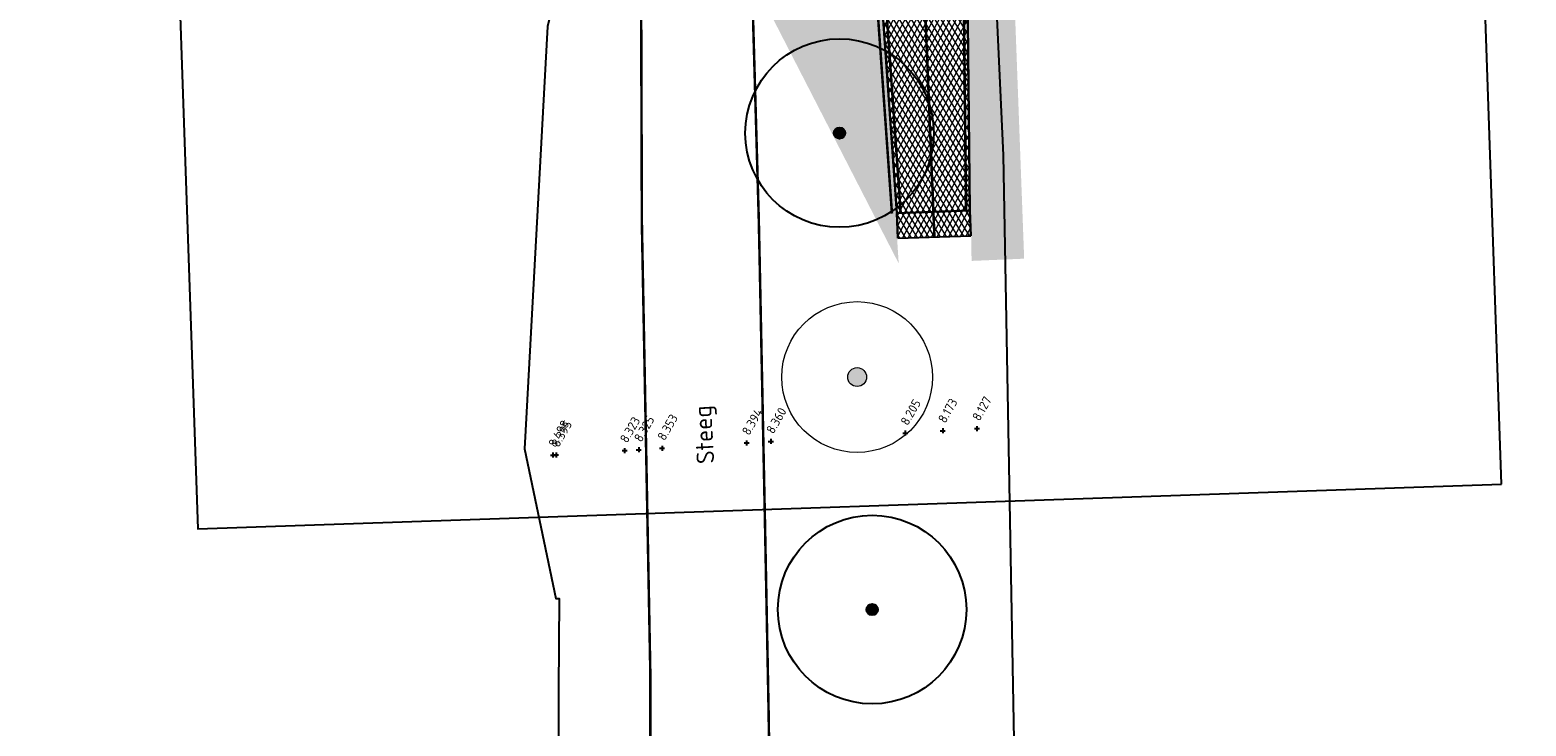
# Model space of a CAD drawing. Header units: metres. Extents: x 157685 to 160831, y 403691 to 406312.
# Tile 5 of 134: x 158636 to 158696, y 404085 to 404112. Entities that reach past the tile are written whole.
import ezdxf
from ezdxf.enums import TextEntityAlignment as Align

# ---------------------------------------------------------------- set-up
doc = ezdxf.new("R2010")
doc.units = ezdxf.units.M
doc.linetypes.add('VW-1-3_STREEP', pattern=[4, 1, -3])
doc.linetypes.add('VW-30-270_STREEP', pattern=[3, 0.3, -2.7])
doc.layers.get('Defpoints').update_dxf_attribs({"color": 171})
for name, color, linetype, lineweight in [('B-WE-GR-BOOM-S', 90, 'Continuous', 25), ('B-WE-GR-BOOM-S (ingemeten)', 90, 'Continuous', 25), ('B-WE-OG-HOOGTEPUNT-S', 7, 'Continuous', 25), ('B-WE-OG-HOOGTEPUNT-T18', 10, 'Continuous', 18), ('B-WE-OG-TOPOGRAFIE-T35', 7, 'Continuous', 35), ('N-WE-GR-DOORWORTELBARE RUIMTE-G', 80, 'Continuous', 35), ('N-WE-GR-GRAS-A', 62, 'Continuous', 18), ('N-WE-VH-GESLOTENVERHARDING_ASFALT-A-200', 253, 'Continuous', 18), ('N-WE-VH-GESLOTENVERHARDING_ASFALT-TRAPSGEWIJSFREZEN-G', 10, 'VH-TRAPSGEWIJSFREZEN-SO', 25), ('N-WE-VH-KANTVERHARDING-G', 7, 'Continuous', 30), ('N-WE-VW-MARKERING_LANGS_STREEP_13_010-G', 7, 'VW-1-3_STREEP', 13), ('N-WE-VW-MARKERING_LANGS_STREEP_30270_010-G', 7, 'VW-30-270_STREEP', 13), ('N-WE-VW-MARKERING_LANGS_STREEP_DOORGETROKKEN_010-G', 7, 'Continuous', 13)]:
    doc.layers.add(name, color=color, linetype=linetype, lineweight=lineweight)
doc.styles.add('NLCS-ISO', font='NLCS-ISO.TTF')
doc.styles.add('NLCS-ISO-M200-T35', font='NLCS-ISO.TTF', dxfattribs={"height": 0.7000000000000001})
doc.linetypes.add('VH-TRAPSGEWIJSFREZEN-SO', pattern='A,15,-5,[182,NLCS.SHX,S=20,R=0,X=0,Y=0],-5', length=25)
pattern_1 = [(0, (0, 0), (1, 1), [0.12, -0.8]), (45, (0.4, 0.2), (-0.1131370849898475, 1.866761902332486), [0.12, -0.8]), (29.99999999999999, (0.08, 0.12), (0.2274613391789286, 1.286025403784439), [0.12, -0.8]), (15, (0.32, 0.48), (0.3856270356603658, 0.7244941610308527), [0.12, -0.8]), (135, (0.16, 2), (-0.02828427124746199, -0.6505382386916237), [0.12, -0.8]), (150, (1.2, 0.4), (0.2156921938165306, -0.5864101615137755), [0.12, -0.8]), (165, (0.24, 0.04), (0.1434520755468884, -0.7010146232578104), [0.12, -0.8]), (85, (0.4, 0.4), (-0.872677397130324, 1.040016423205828), [0.12, -0.8]), (99.99999999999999, (0, 0), (-1.112117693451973, 0.7787131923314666), [0.12, -0.7999999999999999])]

# ---------------------------------------------------------------- blocks, each defined once
blk = doc.blocks.new('SGR-BOOM_GBKN-SO')
at = {"linetype": 'ByBlock', "lineweight": 18}
h = blk.add_hatch(color=0, dxfattribs=at)
h.dxf.hatch_style = 1
edge = h.paths.add_edge_path()
edge.add_arc((0, 0), 0.25, 0, 360)
at = {"color": 0, "linetype": 'ByBlock', "lineweight": 18}
for radius in [2, 0.25]:
    blk.add_circle((0, 0), radius, dxfattribs=at)
at = {"color": 0, "linetype": 'ByBlock', "lineweight": 18, "style": 'NLCS-ISO'}
blk.add_attdef('SOORT', (2.5, 0), '', height=1.5, dxfattribs=at)
blk = doc.blocks.new('SGR-BOOM_01')
at = {"ltscale": 0.1}
h = blk.add_hatch(color=256, dxfattribs=at)
edge = h.paths.add_edge_path()
edge.add_arc((7.366995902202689e-12, -5.115907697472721e-12), 0.15, 0, 360)
for centre, radius in [((0, 0), 2.5), ((7.366995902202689e-12, -5.115907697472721e-12), 0.04499999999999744)]:
    blk.add_circle(centre, radius)
blk.add_circle((7.366995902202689e-12, -5.115907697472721e-12), 0.15, dxfattribs=at)
blk = doc.blocks.new('SOG-HOOGTEPUNT-SO')
for p, q in [((-0.5, 0), (0.5, 0)), ((0, 0.5), (0, -0.5))]:
    blk.add_line(p, q)

msp = doc.modelspace()

# ---------------------------------------------------------------- hatches: boundary and pattern name
at = {"layer": 'N-WE-GR-GRAS-A'}
h = msp.add_hatch(dxfattribs=at)
h.set_pattern_fill('AGR-GRAS_01-SO', color=256, scale=0.04, pattern_type=2)
h.set_pattern_definition(pattern_1)
h.paths.add_polyline_path([(158673.3487779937, 404115.147906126), (158673.5259917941, 404103.1468954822), (158675.6190759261, 404103.2359977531), (158675.1721945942, 404115.2106992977), (158674.6444439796, 404129.3523866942), (158673.946, 404148.068), (158674.945, 404148.105), (158675.148150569, 404149.3917027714), (158672.1713849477, 404149.3375794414)])
h = msp.add_hatch(dxfattribs=at)
h.set_pattern_fill('AGR-GRAS_01-SO', color=256, scale=0.04, pattern_type=2)
h.set_pattern_definition(pattern_1)
h.paths.add_polyline_path([(158665.1571699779, 404148.6102427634), (158665.7703247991, 404114.8869262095), (158665.6703708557, 404114.8834840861), (158665.58873608, 404112.8477417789), (158670.6264937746, 404103.0470451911), (158669.8508514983, 404115.0274476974), (158668.680106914, 404149.0240599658), (158665.5004605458, 404148.966247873)])
at = {"layer": 'N-WE-VH-GESLOTENVERHARDING_ASFALT-A-200', "true_color": 0xcf7363}
h = msp.add_hatch(dxfattribs=at)
h.set_pattern_fill('AVH-ASFALT-SO', color=23, scale=0.2, angle=90, pattern_type=2)
h.set_pattern_definition([(61.97232081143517, (158667.0163132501, 404201.6964051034), (-0.176544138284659, 0.09397961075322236), []), (121.9723208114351, (158667.0163132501, 404201.6964051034), (-0.1696607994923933, -0.1059019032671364), [])])
edge = h.paths.add_edge_path()
edge.add_line((158670.5943528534, 404104.0465311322), (158673.4894519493, 404104.1462299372))
edge.add_line((158673.4894519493, 404104.1462299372), (158673.4571584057, 404105.1457106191))
edge.add_line((158673.4571584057, 404105.1457106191), (158673.3487779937, 404115.1479061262))
edge.add_line((158673.3487779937, 404115.1479061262), (158669.6324698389, 404223.0637479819))
edge.add_arc((158721.1019596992, 404224.8362077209), 51.50000000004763, 115.9166546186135, 181.9723208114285, ccw=False)
edge.add_line((158698.5932022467, 404271.1568924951), (158844.2540731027, 404341.9383420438))
edge.add_arc((158931.6667234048, 404162.0521875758), 200.0000000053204, 102.00331480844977, 115.9166546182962, ccw=False)
edge.add_line((158890.0730672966, 404357.6793016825), (158896.0895711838, 404358.9585128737))
edge.add_line((158896.0895711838, 404358.9585128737), (158896.1344402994, 404362.5462889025))
edge.add_line((158896.1344402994, 404362.5462889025), (158889.3451783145, 404361.1027761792))
edge.add_arc((158931.666723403, 404162.0521875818), 203.4999999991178, 102.003314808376, 115.9166546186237)
edge.add_line((158842.7243517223, 404345.0863497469), (158697.0634808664, 404274.3049001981))
edge.add_arc((158721.1019596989, 404224.836207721), 54.99999999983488, 115.9166546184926, 181.9723208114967)
edge.add_line((158666.1345433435, 404222.943289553), (158669.8508514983, 404115.0274476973))
edge.add_line((158669.8508514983, 404115.0274476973), (158670.5576603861, 404105.0458603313))
edge.add_line((158670.5576603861, 404105.0458603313), (158670.5943528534, 404104.0465311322))

# ---------------------------------------------------------------- linework, layer by layer
at = {"layer": 'Defpoints'}
msp.add_lwpolyline([(158694.6133557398, 404094.2735052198), (158687.9371864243, 404288.1391380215), (158636.0526459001, 404286.3523851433), (158642.7288152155, 404092.4867523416)], close=True, dxfattribs=at)
for points in [[(158668.2956331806, 404030.5721612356), (158670.3235825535, 404039.5847379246), (158672.5078630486, 404050.445455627), (158673.9836133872, 404055.644224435), (158674.685, 404056.12), (158677.3774493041, 404055.7127281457), (158677.3991699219, 404056.3879394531), (158677.651, 404059.139), (158678.0172784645, 404059.753122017), (158674.7355903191, 404061.8401079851), (158675.2236201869, 404084.0983187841), (158674.7960716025, 404107.3578200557), (158673.047663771, 404145.2790868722), (158672.035, 404149.554), (158671.9430401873, 404152.7758013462), (158672.5944053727, 404154.3680530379), (158672.2303235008, 404180.8696596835)], [(158656.1807263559, 404178.9907983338), (158656.0441894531, 404153.5578613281), (158655.4611816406, 404150.9660644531), (158654.7242583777, 404142.6109814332), (158655.8274622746, 404124.6077622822), (158659.236049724, 404124.607839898), (158659.6209117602, 404121.8903889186), (158658.7860226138, 404115.6117953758), (158658.797426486, 404114.2534350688), (158656.9934304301, 404113.9315994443), (158656.6529510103, 404112.4738038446), (158655.7326661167, 404095.6706337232), (158656.9767387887, 404089.7184903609), (158657.1100112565, 404089.7211744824), (158657.0875592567, 404086.0923930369), (158657.0903690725, 404080.3905496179)]]:
    msp.add_lwpolyline(points, dxfattribs=at)
at = {"layer": 'N-WE-GR-DOORWORTELBARE RUIMTE-G', "const_width": 0.1}
msp.add_lwpolyline([(158668.4869978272, 404148.8205158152), (158669.6509699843, 404115.0205643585), (158670.3581599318, 404105.0317334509)], dxfattribs=at)
at = {"layer": 'N-WE-VH-GESLOTENVERHARDING_ASFALT-TRAPSGEWIJSFREZEN-G', "ltscale": 0.02}
msp.add_lwpolyline([(158670.5920770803, 404104.0464527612), (158673.4915750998, 404104.1463030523)], dxfattribs=at)
at = {"layer": 'N-WE-VH-KANTVERHARDING-G'}
for points in [[(158669.8508514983, 404115.0274476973), (158670.5576603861, 404105.0458603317)], [(158673.3487779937, 404115.1479061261), (158673.4571584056, 404105.145710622)], [(158670.5576603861, 404105.0458603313), (158673.4571584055, 404105.1457106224)], [(158670.5920770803, 404104.0464527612), (158670.5576603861, 404105.0458603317)], [(158673.4571584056, 404105.145710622), (158673.4915750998, 404104.1463030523)]]:
    msp.add_lwpolyline(points, dxfattribs=at)
at = {"layer": 'N-WE-VW-MARKERING_LANGS_STREEP_13_010-G', "flags": 128}
for points in [[(158658.9752774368, 404191.5649921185, 0.1, 0.1, 0), (158660.3729413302, 404114.6939307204, 0.1, 0.1, 0), (158660.4048569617, 404104.6891939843, 0.1, 0.1, 0), (158660.7450879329, 404086.5874715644, 0.1, 0.1, 0), (158660.7421889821, 404081.0899963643, 0.1, 0.1, 0), (158660.5787121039, 404075.6694721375, 0.1, 0.1, 0), (158659.9746806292, 404070.210849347, 0.1, 0.1, 0), (158658.7170378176, 404063.5402962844, 0.1, 0.1, 0), (158656.8734557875, 404057.3803252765, 0.1, 0.1, 0), (158655.4515603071, 404053.487265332, 0.1, 0.1, 0), (158652.9084370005, 404048.0522571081, 0.1, 0.1, 0), (158650.2766808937, 404043.3193609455, 0.1, 0.1, 0), (158648.2304844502, 404039.7665431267, 0, 0, 0)], [(158663.3734950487, 404191.7030198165, 0.1, 0.1, 0), (158664.7707853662, 404114.8525049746, 0.1, 0.1, 0), (158665.0563762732, 404104.8592197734, 0.1, 0.1, 0), (158665.0887318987, 404103.3596291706, 0.1, 0.1, 0), (158665.3075354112, 404092.580214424, 0.1, 0.1, 0), (158665.4484887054, 404085.236213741, 0.1, 0.1, 0), (158665.5022345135, 404081.6470738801, 0.1, 0.1, 0), (158665.4741512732, 404078.2783732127, 0.1, 0.1, 0), (158665.3833185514, 404075.3895706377, 0.1, 0.1, 0), (158665.2029645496, 404072.5324295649, 0.1, 0.1, 0), (158664.9268047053, 404069.9962283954, 0.1, 0.1, 0), (158664.5969466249, 404067.4676764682, 0.1, 0.1, 0), (158664.2518133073, 404065.2744104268, 0.1, 0.1, 0), (158663.6919716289, 404062.5075631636, 0.1, 0.1, 0), (158663.103393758, 404059.9161306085, 0.1, 0.1, 0), (158662.3800110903, 404057.0643494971, 0.1, 0.1, 0), (158661.5471213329, 404054.0154667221, 0.1, 0.1, 0), (158660.2663750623, 404049.8333416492, 0.1, 0.1, 0), (158659.6075952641, 404047.9598673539, 0.1, 0.1, 0), (158658.8753452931, 404045.9970099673, 0.1, 0.1, 0), (158657.113651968, 404041.1700442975, 0.1, 0.1, 0), (158655.2050997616, 404035.9412914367, 0, 0, 0)]]:
    msp.add_lwpolyline(points, format="xyseb", dxfattribs=at)
at = {"layer": 'N-WE-VW-MARKERING_LANGS_STREEP_30270_010-G', "const_width": 0.1, "flags": 128}
msp.add_lwpolyline([(159792.9871328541, 404962.7455764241, -0.09940442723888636), (159785.5967136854, 404958.4193337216), (159783.6244482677, 404957.7405952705, 0.09611741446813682), (159776.4467524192, 404953.6013963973), (159774.3453758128, 404951.7778186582), (159747.1079871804, 404928.1411723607, 0.04303694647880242), (159722.9744164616, 404903.2545412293), (159705.8202405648, 404882.2148826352, 0.04733888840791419), (159621.619079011, 404756.2972414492), (159568.4059650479, 404657.6763154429, -0.04953312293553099), (159507.7779479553, 404567.8643318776), (159457.899327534, 404507.7702041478, -0.01820139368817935), (159404.6443108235, 404448.1626001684), (159370.7686374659, 404412.9162002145, -0.104938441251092), (159347.3198101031, 404397.0073928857), (159322.0529414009, 404386.7097332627, 0.021599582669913), (159317.9911116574, 404384.8459317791), (159267.2691173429, 404358.8643336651, 0.07166867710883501), (159259.8806427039, 404353.6287927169, -0.07321687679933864), (159252.3178094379, 404348.3046160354), (159248.2443944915, 404346.2496481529, -0.0422747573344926), (159225.0307065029, 404336.9042897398), (159183.8653616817, 404324.2501911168, -0.1553543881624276), (159148.5226017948, 404324.604184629), (159006.3798341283, 404371.4345211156, 0.1327104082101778), (158958.5888129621, 404374.0360341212), (158889.7091228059, 404359.3910389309, 0.06078308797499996), (158843.4892124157, 404343.5123458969), (158697.8283415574, 404272.730896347, 0.2964777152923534), (158667.8835065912, 404223.0035187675), (158671.599814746, 404115.0876769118), (158672.0481688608, 404104.0965963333)], format="xyb", dxfattribs=at)
at = {"layer": 'N-WE-VW-MARKERING_LANGS_STREEP_DOORGETROKKEN_010-G', "const_width": 0.1, "flags": 128}
for points in [[(158670.000476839, 404115.0380428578), (158670.7072857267, 404105.0564554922)], [(158673.1987867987, 404115.1462808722), (158673.3071672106, 404105.144085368)]]:
    msp.add_lwpolyline(points, dxfattribs=at)

# ---------------------------------------------------------------- block references
at = {"layer": 'B-WE-GR-BOOM-S', "xscale": 1.5, "yscale": 1.5, "zscale": 1.5}
msp.add_blockref('SGR-BOOM_GBKN-SO', (158668.972, 404098.527), dxfattribs=at)
at = {"layer": 'B-WE-GR-BOOM-S (ingemeten)', "xscale": 1.5, "yscale": 1.5, "zscale": 1.5}
for p in [(158668.2718383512, 404108.2328121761, 8.512011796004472), (158669.5690344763, 404089.2802166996, 8.512766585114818)]:
    msp.add_blockref('SGR-BOOM_01', p, dxfattribs=at)
at = {"layer": 'B-WE-OG-HOOGTEPUNT-S', "xscale": 0.2, "yscale": 0.2, "zscale": 0.2}
for p in [(158670.8853800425, 404096.2984316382, 8.20549752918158), (158672.3780035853, 404096.3914363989, 8.172820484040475), (158673.7373099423, 404096.4761342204, 8.127004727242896), (158659.7173215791, 404095.6025544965, 8.323280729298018), (158660.2803193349, 404095.6376346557, 8.32508574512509), (158661.2087490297, 404095.6954847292, 8.353238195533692), (158664.5736458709, 404095.9051500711, 8.394018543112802), (158665.5374444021, 404095.9652039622, 8.360468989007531), (158656.8685060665, 404095.4250459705, 8.498317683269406), (158656.9925470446, 404095.432774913, 8.394958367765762)]:
    msp.add_blockref('SOG-HOOGTEPUNT-SO', p, dxfattribs=at)

# ---------------------------------------------------------------- texts
at = {"layer": 'B-WE-OG-HOOGTEPUNT-T18', "style": 'NLCS-ISO'}
for s, p in [('8.205', (158670.9876981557, 404096.5702762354, 8.20549752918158)), ('8.173', (158672.4803216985, 404096.6632809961, 8.172820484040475)), ('8.127', (158673.8396280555, 404096.7479788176, 8.127004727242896)), ('8.498', (158656.9708241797, 404095.6968905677, 8.498317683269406)), ('8.395', (158657.0948651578, 404095.7046195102, 8.394958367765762)), ('8.323', (158659.8196396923, 404095.8743990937, 8.323280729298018)), ('8.325', (158660.3826374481, 404095.9094792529, 8.32508574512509)), ('8.353', (158661.3110671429, 404095.9673293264, 8.353238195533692)), ('8.394', (158664.6759639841, 404096.1769946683, 8.394018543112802)), ('8.360', (158665.6397625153, 404096.2370485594, 8.360468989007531))]:
    msp.add_text(s, height=0.3599999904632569, rotation=59.99999999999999, dxfattribs=at).set_placement(p)
at = {"layer": 'B-WE-OG-TOPOGRAFIE-T35', "style": 'NLCS-ISO-M200-T35'}
msp.add_text('Steeg', height=0.7, rotation=93.2976551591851, dxfattribs=at).set_placement((158662.9813527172, 404096.242590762), align=Align.MIDDLE)

doc.saveas('drawing.dxf')
